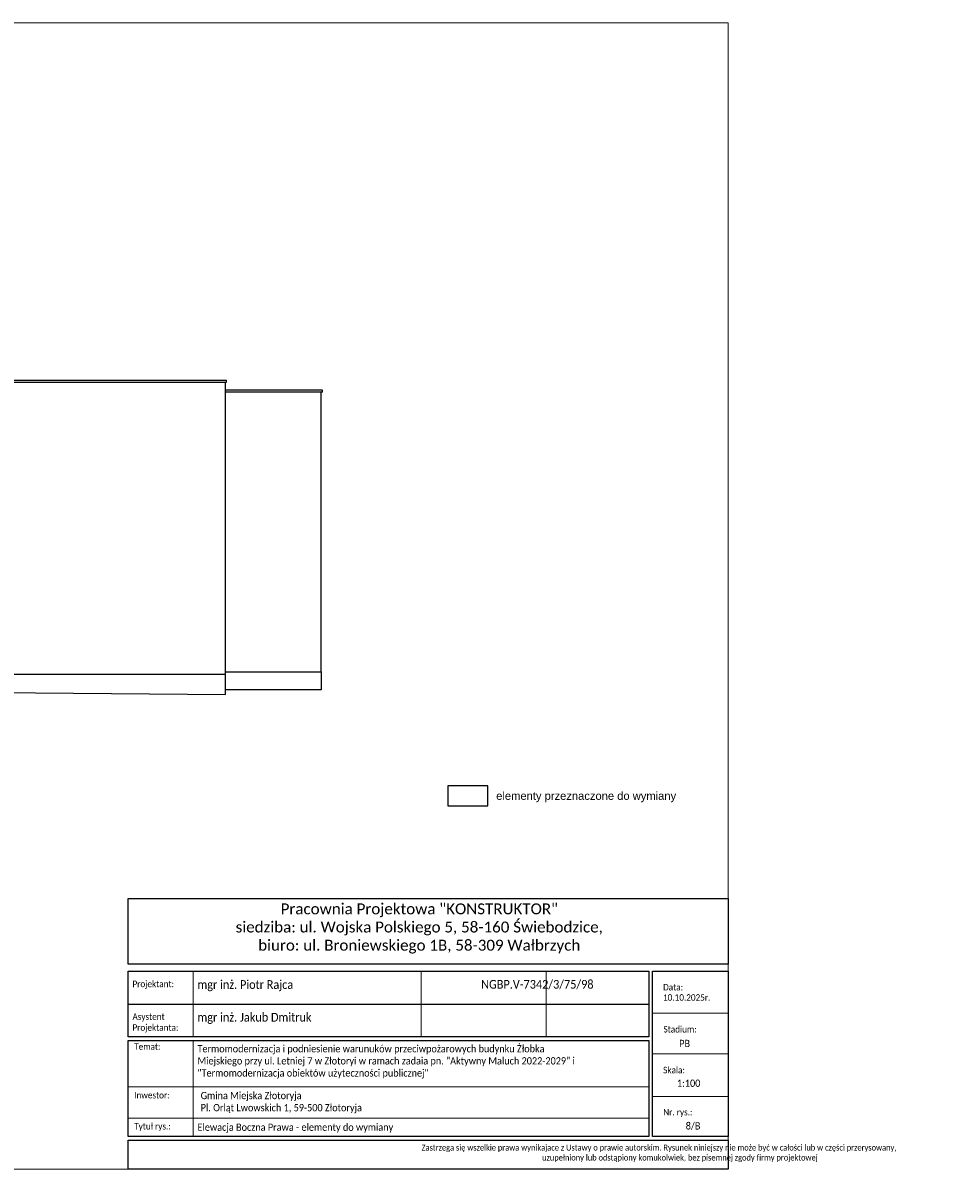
# Model space of a CAD drawing. Header units: millimetres. Extents: x 2341 to 31069, y -7915 to 10644.
# Tile 39 of 105: x 11607 to 13942, y 114 to 2984. Entities that reach past the tile are written whole.
import ezdxf

# ---------------------------------------------------------------- set-up
doc = ezdxf.new("R2010")
doc.units = ezdxf.units.MM
for name, color, linetype, lineweight in [('A_Kontur_cienka', 250, 'Continuous', 0), ('opisy', 5, 'Continuous', 5), ('ściany nośne', 1, 'Continuous', 25)]:
    doc.layers.add(name, color=color, linetype=linetype, lineweight=lineweight)
doc.styles.add('ROMANS', font='romans.shx', dxfattribs={"height": 1})
doc.styles.get("Standard").update_dxf_attribs({"font": 'ARIAL.TTF'})
doc.styles.add('TABELKA', font='romans.shx', dxfattribs={"width": 0.9})

msp = doc.modelspace()

# ---------------------------------------------------------------- linework, layer by layer
at = {"color": 7}
for p, q in [((10829.2, 2089.5), (12116.2, 2089.5)), ((10829.2, 2084.5), (12116.2, 2084.5)), ((12113.2, 1352.5), (12113.2, 2084.5)), ((12116.2, 2084.5), (12116.2, 2089.5)), ((12356.2, 2064.5), (12113.2, 2064.5)), ((12356.2, 2059.5), (12113.2, 2059.5)), ((12353.2, 1359.5), (12353.2, 2059.5)), ((12356.2, 2059.5), (12356.2, 2064.5)), ((12113.2, 1352.5), (11494.2, 1352.5)), ((12113.2, 1352.5), (12113.2, 1359.5)), ((12113.2, 1359.5), (12353.2, 1359.5)), ((12113.2, 1302.5), (12113.2, 1352.5)), ((12353.2, 1359.5), (12353.2, 1314.5)), ((11494.2, 1308.5), (12113.2, 1302.5)), ((12353.2, 1314.5), (12113.2, 1314.5))]:
    msp.add_line(p, q, dxfattribs=at)
at = {"color": 0, "lineweight": 15, "ltscale": 10}
for p, q in [((12032.4, 445.7), (12032.4, 609.5)), ((12603.2, 445.7), (12603.2, 609.5)), ((12916.2, 445.7), (12916.2, 609.5)), ((13371.5, 504.4), (13182.2, 504.4)), ((12032.4, 196.2), (12032.4, 436.6)), ((13371.5, 402.9), (13182.2, 402.9)), ((13173.1, 319.9), (11870, 319.9)), ((13182.2, 296), (13371.5, 296)), ((13173.1, 241.7), (11870, 241.7))]:
    msp.add_line(p, q, dxfattribs=at)
at = {"color": 0, "ltscale": 10}
msp.add_line((11870, 527.6), (13173.1, 527.6), dxfattribs=at)
for points in [[(11870, 792.2), (13371.5, 792.2), (13371.5, 627.7), (11870, 627.7)], [(11870, 609.5), (13173.1, 609.5), (13173.1, 445.7), (11870, 445.7)], [(13182.2, 609.5), (13371.5, 609.5), (13371.5, 196.2), (13182.2, 196.2)], [(11870, 436.6), (13173.1, 436.6), (13173.1, 196.2), (11870, 196.2)], [(11870, 187.1), (13371.5, 187.1), (13371.5, 114.3), (11870, 114.3)]]:
    msp.add_lwpolyline(points, close=True, dxfattribs=at)
at = {"layer": 'A_Kontur_cienka', "color": 0, "ltscale": 30}
msp.add_lwpolyline([(9271.5, 2984.3), (13371.5, 2984.3), (13371.5, 114.3), (9271.5, 114.3), (9271.5, 2984.3)], dxfattribs=at)
at = {"layer": 'ściany nośne'}
for p, q in [((12669.8, 1074.1), (12669.8, 1024.1)), ((12769.8, 1074.1), (12669.8, 1074.1)), ((12769.8, 1024.1), (12769.8, 1074.1)), ((12669.8, 1024.1), (12769.8, 1024.1))]:
    msp.add_line(p, q, dxfattribs=at)

# ---------------------------------------------------------------- texts
at = {"color": 0, "ltscale": 10, "insert": (11896.6, 779.6), "char_height": 27.3, "width": 1403.675, "attachment_point": 1}
msp.add_mtext('\\pqc;\\fCalibri|b0|i0|c0|p0;Pracownia Projektowa "KONSTRUKTOR"\\Psiedziba: ul. Wojska Polskiego 5, 58-160 Świebodzice,\\Pbiuro: ul. Broniewskiego 1B, 58-309 Wałbrzych', dxfattribs=at)
at = {"color": 0, "ltscale": 10, "attachment_point": 1, "style": 'TABELKA'}
for s, insert, char_height, width in [('\\fCalibri|b0|i0|c0|p0;\\W0.9;Projektant:', (11880.7, 586.2), 16.38, 198.38), ('\\fCalibri|b0|i0|c0|p0;\\W0.9;Data:', (13208.7, 578), 16.38, 198.396), ('{\\fCalibri|b0|i0|c238|p34;10.10.2025\\fCalibri|b0|i0|c0|p34;r.}', (13208.4, 552.2), 16.38, 198.38), ('{\\fCalibri|b0|i0|c0|p0;Asystent\\PProjektanta:}', (11880.7, 504.3), 16.38, 198.38), ('\\fCalibri|b0|i0|c0|p0;\\W0.9;Stadium:', (13209.6, 472.7), 16.38, 198.396), ('{\\fCalibri|b0|i0|c238|p0;PB}', (13248.9, 438), 18.2, 42.786), ('\\fCalibri|b0|i0|c0|p0;\\W0.9;Temat:', (11885, 429.4), 16.38, 198.396), ('\\A1;\\pxt20.75813,41.51508;{\\fCalibri|b0|i0|c238|p34;Termomodernizacja i podniesienie warunuków przeciwpożarowych budynku Żłobka \\PMiejskiego przy ul. Letniej 7 w Złotoryi w ramach zadaia pn. "Aktywny Maluch 2022-2029" i\\P"Termomodernizacja obiektów użyteczności publicznej"\\P\\pt0;\\P\\P\\pt20.75813,41.51508; }', (12043.4, 424.8), 18.2, 1242.764), ('\\fCalibri|b0|i0|c0|p0;\\W0.9;Skala:', (13208.8, 370.5), 16.38, 198.396), ('{\\fCalibri|b0|i0|c0|p0;1:100}', (13243.3, 338.5), 18.2, 198.38), ('\\fCalibri|b0|i0|c0|p0;\\W0.9;Inwestor:', (11885, 307.6), 16.38, 198.396), ('\\fCalibri|b0|i0|c0|p0;\\W0.9;Nr. rys.:', (13209, 265.1), 16.38, 198.396), ('\\fCalibri|b0|i0|c0|p0;\\W0.9;Tytuł rys.:', (11885, 229.8), 16.38, 198.396), ('{\\fCalibri|b0|i0|c0|p0;8/B}', (13265.3, 231.6), 18.2, 198.38)]:
    msp.add_mtext(s, dxfattribs=dict(at, insert=insert, char_height=char_height, width=width))
at = {"color": 0, "ltscale": 10, "attachment_point": 1}
for s, insert, char_height, style in [('\\fCalibri|b0|i0|c0|p0;\\W0.9;mgr inż. Piotr Rajca', (12043.5, 587.4), 21.84, 'TABELKA'), ('\\pxqc;{\\fCalibri|b0|i0|c0|p0;NGBP.V-7342/3/75/98}', (12753.3, 587.9), 21.84, 'TABELKA'), ('{\\fCalibri|b0|i0|c0|p0;mgr inż. Jakub Dmitruk}', (12043.5, 505.5), 21.84, 'TABELKA'), ('\\A1;\\P{\\fCalibri|b0|i0|c238|p34;Gmina Miejska Złotoryja \\PPl. Orląt Lwowskich 1, 59-500 Złotoryja}', (12051.4, 337.9), 18.2, 'TABELKA'), ('{\\fCalibri|b0|i0|c0|p0;Elewacja Boczna Prawa - elementy do wymiany}', (12043.5, 228.3), 18.2, 'TABELKA'), ('\\pqc;\\fCalibri|b0|i0|c0|p0;\\W0.9;Zastrzega się wszelkie prawa wynikajace z Ustawy o prawie autorskim. Rysunek niniejszy nie może być w całości lub w części przerysowany,\\P                      uzupełniony lub odstąpiony komukolwiek, bez pisemnej zgody firmy projektowej ', (12604.3, 175.7), 15, 'ROMANS')]:
    msp.add_mtext(s, dxfattribs=dict(at, insert=insert, char_height=char_height, style=style))
at = {"layer": 'opisy', "color": 1, "insert": (12791, 1058.9), "char_height": 20, "width": 574.702, "attachment_point": 1}
msp.add_mtext('elementy przeznaczone do wymiany', dxfattribs=at)

doc.saveas('drawing.dxf')
